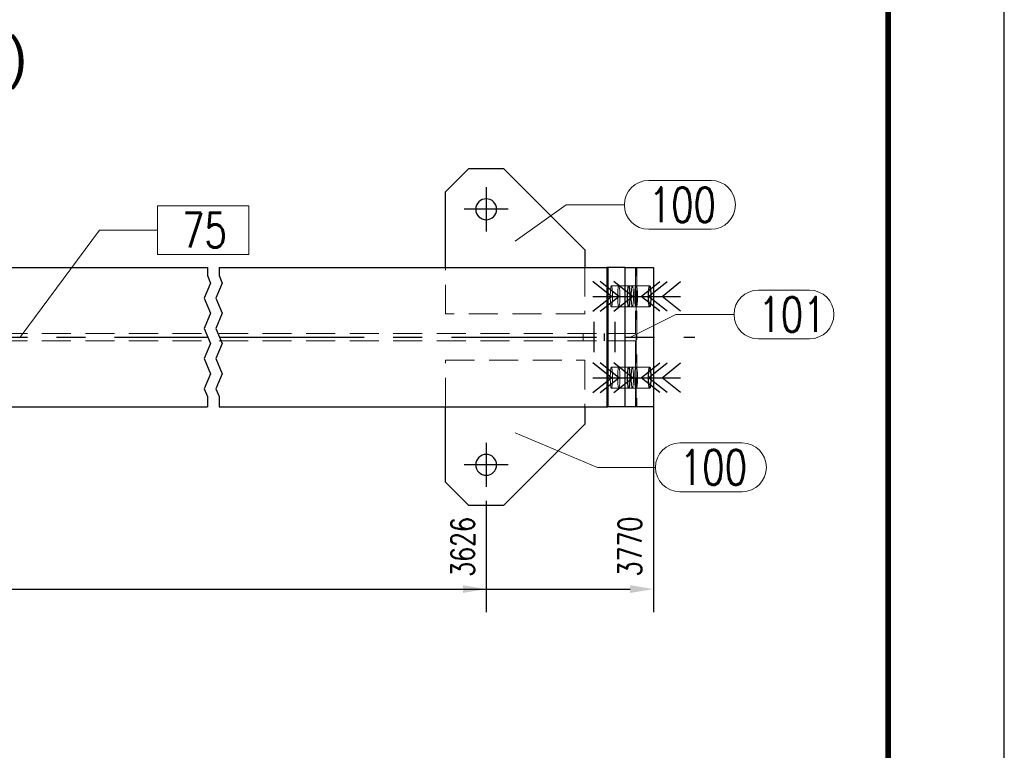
# Model space of a CAD drawing. Header units: millimetres. Extents: x 3536 to 4290, y 11030 to 11491.
# Tile 100 of 102: x 4203 to 4288, y 11303 to 11366. Entities that reach past the tile are written whole.
import ezdxf

# ---------------------------------------------------------------- set-up
doc = ezdxf.new("R2010")
doc.units = ezdxf.units.MM
doc.header["$LTSCALE"] = 10
doc.linetypes.add('HIDDEN', pattern=[0.375, 0.25, -0.125])
doc.linetypes.add('MITTE', pattern=[2, 1.25, -0.25, 0.25, -0.25])
doc.layers.get('Defpoints').update_dxf_attribs({"color": 1})
doc.layers.add('_FORMATKA', color=8, linetype='Continuous', plot=False)
for name, color, linetype, lineweight in [('_RAMKA', 7, 'Continuous', 35), ('PS_DIM', 4, 'Continuous', 13), ('PS_Hidden', 2, 'HIDDEN', 9), ('PS_Pos', 1, 'Continuous', 15), ('PS_SOLID', 7, 'Continuous', 30)]:
    doc.layers.add(name, color=color, linetype=linetype, lineweight=lineweight)
for name, color, linetype in [('PS_BOLT', 4, 'Continuous'), ('PS_MID', 5, 'MITTE'), ('PS_SHAPE', 3, 'Continuous')]:
    doc.layers.add(name, color=color, linetype=linetype)
doc.styles.add('simplex', font='simplex.shx', dxfattribs={"width": 0.75})
doc.dimstyles.new('1_10_GŁ_DS1-LS10', dxfattribs={"dimtxt": 2, "dimasz": 2, "dimexe": 2, "dimexo": 5, "dimgap": 1, "dimtad": 1, "dimjust": 4, "dimdec": 0, "dimlfac": 10, "dimtxsty": 'simplex', "dimblk1": 'NONE', "dimsah": 1, "dimcen": 2, "dimclrd": 256, "dimclre": 256, "dimclrt": 3, "dimadec": 1, "dimazin": 0, "dimtfac": 1, "dimtdec": 0, "dimtmove": 2, "dimatfit": 3, "dimfxl": 1, "dimarcsym": 0})

# ---------------------------------------------------------------- blocks, each defined once
blk = doc.blocks.new('*D147')
at = {"layer": 'Defpoints', "color": 0, "transparency": 16777216}
for p in [(4137.733, 11332.324), (4243.338, 11329.224), (4243.338, 11316.63)]:
    blk.add_point(p, dxfattribs=at)
at = {"layer": 'PS_DIM', "lineweight": -2, "transparency": 16777216}
for p, q in [((4137.733, 11327.324), (4137.733, 11314.63)), ((4243.338, 11324.224), (4243.338, 11314.63)), ((4137.733, 11316.63), (4241.338, 11316.63))]:
    blk.add_line(p, q, dxfattribs=at)
at = {"layer": 'PS_DIM', "transparency": 16777216}
blk.add_solid([(4241.338, 11316.964), (4241.338, 11316.297), (4243.338, 11316.63)], dxfattribs=at)
at = {"layer": 'PS_DIM', "color": 3, "transparency": 16777216, "insert": (4241.318, 11320.257), "char_height": 2, "attachment_point": 5, "rotation": 90, "style": 'simplex'}
blk.add_mtext('3626', dxfattribs=at)
blk = doc.blocks.new('_None')
blk = doc.blocks.new('*D148')
at = {"layer": 'Defpoints', "color": 0, "transparency": 16777216}
for p in [(4257.729, 11344.324), (4137.733, 11332.324), (4257.729, 11316.63)]:
    blk.add_point(p, dxfattribs=at)
at = {"layer": 'PS_DIM', "lineweight": -2, "transparency": 16777216}
for p, q in [((4257.729, 11339.324), (4257.729, 11314.63)), ((4137.733, 11327.324), (4137.733, 11314.63)), ((4137.733, 11316.63), (4255.729, 11316.63))]:
    blk.add_line(p, q, dxfattribs=at)
at = {"layer": 'PS_DIM', "transparency": 16777216}
blk.add_solid([(4255.729, 11316.964), (4255.729, 11316.297), (4257.729, 11316.63)], dxfattribs=at)
at = {"layer": 'PS_DIM', "color": 3, "transparency": 16777216, "insert": (4255.709, 11320.293), "char_height": 2, "attachment_point": 5, "rotation": 90, "style": 'simplex'}
blk.add_mtext('3770', dxfattribs=at)
blk = doc.blocks.new('*X743')
at = {"color": 0}
for s, p in [('RG.75 Widok z przodu (Sc1:10)', (4137.733, 11360.699)), ('RYGIEL GŁÓWNY (3 x)', (4137.733, 11356.324))]:
    blk.add_text(s, height=3.5, dxfattribs=at).set_placement(p)
blk = doc.blocks.new('*X744')
at = {"color": 30, "linetype": 'Continuous'}
for p, q in [((4255.919, 11334.824), (4254.328, 11336.097)), ((4258.486, 11334.824), (4260.077, 11336.097)), ((4254.328, 11333.552), (4255.919, 11334.824)), ((4254.328, 11334.824), (4260.077, 11334.824)), ((4260.077, 11333.552), (4258.486, 11334.824))]:
    blk.add_line(p, q, dxfattribs=at)
blk = doc.blocks.new('*X746')
at = {"color": 30, "linetype": 'Continuous'}
for p, q in [((4254.752, 11334.824), (4253.161, 11336.097)), ((4257.319, 11334.824), (4258.91, 11336.097)), ((4253.161, 11333.552), (4254.752, 11334.824)), ((4253.161, 11334.824), (4258.91, 11334.824)), ((4258.91, 11333.552), (4257.319, 11334.824))]:
    blk.add_line(p, q, dxfattribs=at)
blk = doc.blocks.new('*X749')
at = {"color": 30, "linetype": 'Continuous'}
for p, q in [((4255.919, 11341.824), (4254.328, 11343.097)), ((4258.486, 11341.824), (4260.077, 11343.097)), ((4254.328, 11340.552), (4255.919, 11341.824)), ((4254.328, 11341.824), (4260.077, 11341.824)), ((4260.077, 11340.552), (4258.486, 11341.824))]:
    blk.add_line(p, q, dxfattribs=at)
blk = doc.blocks.new('*X750')
at = {"color": 1}
for p, q in [((4219.338, 11344.324), (4219.338, 11343.619)), ((4220.338, 11344.324), (4220.338, 11343.619)), ((4219.338, 11343.619), (4219.613, 11342.968)), ((4220.338, 11343.619), (4220.613, 11342.968)), ((4219.613, 11342.968), (4219.063, 11341.668)), ((4220.613, 11342.968), (4220.063, 11341.668)), ((4219.063, 11341.668), (4219.613, 11340.368)), ((4220.063, 11341.668), (4220.613, 11340.368)), ((4219.613, 11340.368), (4219.063, 11339.067)), ((4220.613, 11340.368), (4220.063, 11339.067)), ((4219.063, 11339.067), (4219.613, 11337.767)), ((4220.063, 11339.067), (4220.613, 11337.767)), ((4219.613, 11337.767), (4219.063, 11336.467)), ((4220.613, 11337.767), (4220.063, 11336.467)), ((4219.063, 11336.467), (4219.613, 11335.166)), ((4220.063, 11336.467), (4220.613, 11335.166)), ((4219.613, 11335.166), (4219.063, 11333.866)), ((4220.613, 11335.166), (4220.063, 11333.866)), ((4219.063, 11333.866), (4219.338, 11333.216)), ((4219.338, 11333.216), (4219.338, 11332.324)), ((4220.063, 11333.866), (4220.338, 11333.216)), ((4220.338, 11333.216), (4220.338, 11332.324))]:
    blk.add_line(p, q, dxfattribs=at)
at = {"layer": 'PS_Hidden', "color": 2, "linetype": 'HIDDEN'}
for p, q in [((4239.838, 11340.324), (4239.838, 11344.324)), ((4251.838, 11344.324), (4251.838, 11340.324)), ((4253.838, 11338.634), (4253.838, 11344.324)), ((4256.19, 11344.324), (4256.19, 11338.634)), ((4256.238, 11332.324), (4256.238, 11344.324)), ((4256.295, 11344.324), (4256.295, 11332.324)), ((4254.061, 11342.563), (4254.053, 11342.507)), ((4254.069, 11342.611), (4254.061, 11342.563)), ((4254.078, 11342.651), (4254.069, 11342.611)), ((4254.087, 11342.683), (4254.078, 11342.651)), ((4254.096, 11342.706), (4254.087, 11342.683)), ((4254.106, 11342.72), (4254.096, 11342.706)), ((4254.115, 11342.724), (4254.106, 11342.72)), ((4254.125, 11342.72), (4254.115, 11342.724)), ((4255.607, 11342.724), (4254.115, 11342.724)), ((4254.135, 11342.706), (4254.125, 11342.72)), ((4254.144, 11342.683), (4254.135, 11342.706)), ((4254.153, 11342.651), (4254.144, 11342.683)), ((4254.162, 11342.611), (4254.153, 11342.651)), ((4254.17, 11342.563), (4254.162, 11342.611)), ((4254.178, 11342.507), (4254.17, 11342.563)), ((4254.697, 11342.563), (4254.69, 11342.507)), ((4254.706, 11342.611), (4254.697, 11342.563)), ((4254.714, 11342.651), (4254.706, 11342.611)), ((4254.723, 11342.683), (4254.714, 11342.651)), ((4254.733, 11342.706), (4254.723, 11342.683)), ((4254.742, 11342.72), (4254.733, 11342.706)), ((4254.752, 11342.724), (4254.742, 11342.72)), ((4254.762, 11342.72), (4254.752, 11342.724)), ((4254.771, 11342.706), (4254.762, 11342.72)), ((4254.781, 11342.683), (4254.771, 11342.706)), ((4254.79, 11342.651), (4254.781, 11342.683)), ((4254.798, 11342.611), (4254.79, 11342.651)), ((4254.807, 11342.563), (4254.798, 11342.611)), ((4254.814, 11342.507), (4254.807, 11342.563)), ((4256.244, 11342.724), (4255.607, 11342.724)), ((4255.865, 11342.563), (4255.857, 11342.507)), ((4255.873, 11342.611), (4255.865, 11342.563)), ((4255.882, 11342.651), (4255.873, 11342.611)), ((4255.891, 11342.683), (4255.882, 11342.651)), ((4255.9, 11342.706), (4255.891, 11342.683)), ((4255.91, 11342.72), (4255.9, 11342.706)), ((4255.919, 11342.724), (4255.91, 11342.72)), ((4255.929, 11342.72), (4255.919, 11342.724)), ((4255.939, 11342.706), (4255.929, 11342.72)), ((4255.948, 11342.683), (4255.939, 11342.706)), ((4255.957, 11342.651), (4255.948, 11342.683)), ((4255.966, 11342.611), (4255.957, 11342.651)), ((4255.974, 11342.563), (4255.966, 11342.611)), ((4255.982, 11342.507), (4255.974, 11342.563)), ((4257.411, 11342.724), (4256.244, 11342.724)), ((4254.021, 11341.961), (4254.02, 11341.87)), ((4254.02, 11341.87), (4254.02, 11341.779)), ((4254.02, 11341.779), (4254.021, 11341.688)), ((4254.023, 11342.05), (4254.021, 11341.961)), ((4254.021, 11341.688), (4254.023, 11341.599)), ((4254.026, 11342.137), (4254.023, 11342.05)), ((4254.03, 11342.221), (4254.026, 11342.137)), ((4254.034, 11342.3), (4254.03, 11342.221)), ((4254.04, 11342.375), (4254.034, 11342.3)), ((4254.046, 11342.444), (4254.04, 11342.375)), ((4254.053, 11342.507), (4254.046, 11342.444)), ((4254.185, 11342.444), (4254.178, 11342.507)), ((4254.191, 11342.375), (4254.185, 11342.444)), ((4254.196, 11342.3), (4254.191, 11342.375)), ((4254.201, 11342.221), (4254.196, 11342.3)), ((4254.205, 11342.137), (4254.201, 11342.221)), ((4254.208, 11342.05), (4254.205, 11342.137)), ((4254.21, 11341.961), (4254.208, 11342.05)), ((4254.208, 11341.599), (4254.21, 11341.688)), ((4254.211, 11341.87), (4254.21, 11341.961)), ((4254.21, 11341.688), (4254.211, 11341.779)), ((4254.211, 11341.779), (4254.211, 11341.87)), ((4254.658, 11341.961), (4254.657, 11341.87)), ((4254.657, 11341.87), (4254.657, 11341.779)), ((4254.657, 11341.779), (4254.658, 11341.688)), ((4254.66, 11342.05), (4254.658, 11341.961)), ((4254.658, 11341.688), (4254.66, 11341.599)), ((4254.662, 11342.137), (4254.66, 11342.05)), ((4254.666, 11342.221), (4254.662, 11342.137)), ((4254.671, 11342.3), (4254.666, 11342.221)), ((4254.677, 11342.375), (4254.671, 11342.3)), ((4254.683, 11342.444), (4254.677, 11342.375)), ((4254.69, 11342.507), (4254.683, 11342.444)), ((4254.821, 11342.444), (4254.814, 11342.507)), ((4254.828, 11342.375), (4254.821, 11342.444)), ((4254.833, 11342.3), (4254.828, 11342.375)), ((4254.838, 11342.221), (4254.833, 11342.3)), ((4254.842, 11342.137), (4254.838, 11342.221)), ((4254.845, 11342.05), (4254.842, 11342.137)), ((4254.846, 11341.961), (4254.845, 11342.05)), ((4254.845, 11341.599), (4254.846, 11341.688)), ((4254.847, 11341.87), (4254.846, 11341.961)), ((4254.846, 11341.688), (4254.847, 11341.779)), ((4254.847, 11341.779), (4254.847, 11341.87)), ((4255.825, 11341.961), (4255.824, 11341.87)), ((4255.824, 11341.87), (4255.824, 11341.779)), ((4255.824, 11341.779), (4255.825, 11341.688)), ((4255.827, 11342.05), (4255.825, 11341.961)), ((4255.825, 11341.688), (4255.827, 11341.599)), ((4255.83, 11342.137), (4255.827, 11342.05)), ((4255.834, 11342.221), (4255.83, 11342.137)), ((4255.838, 11342.3), (4255.834, 11342.221)), ((4255.844, 11342.375), (4255.838, 11342.3)), ((4255.85, 11342.444), (4255.844, 11342.375)), ((4255.857, 11342.507), (4255.85, 11342.444)), ((4255.989, 11342.444), (4255.982, 11342.507)), ((4255.995, 11342.375), (4255.989, 11342.444)), ((4256, 11342.3), (4255.995, 11342.375)), ((4256.005, 11342.221), (4256, 11342.3)), ((4256.009, 11342.137), (4256.005, 11342.221)), ((4256.012, 11342.05), (4256.009, 11342.137)), ((4256.014, 11341.961), (4256.012, 11342.05)), ((4256.012, 11341.599), (4256.014, 11341.688)), ((4256.015, 11341.87), (4256.014, 11341.961)), ((4256.014, 11341.688), (4256.015, 11341.779)), ((4256.015, 11341.779), (4256.015, 11341.87)), ((4254.023, 11341.599), (4254.026, 11341.512)), ((4254.026, 11341.512), (4254.03, 11341.428)), ((4254.03, 11341.428), (4254.034, 11341.348)), ((4254.034, 11341.348), (4254.04, 11341.274)), ((4254.04, 11341.274), (4254.046, 11341.204)), ((4254.046, 11341.204), (4254.053, 11341.142)), ((4254.053, 11341.142), (4254.061, 11341.086)), ((4254.061, 11341.086), (4254.069, 11341.037)), ((4254.069, 11341.037), (4254.078, 11340.997)), ((4254.078, 11340.997), (4254.087, 11340.966)), ((4254.087, 11340.966), (4254.096, 11340.943)), ((4254.096, 11340.943), (4254.106, 11340.929)), ((4254.106, 11340.929), (4254.115, 11340.924)), ((4254.115, 11340.924), (4254.125, 11340.929)), ((4255.607, 11340.924), (4254.115, 11340.924)), ((4254.125, 11340.929), (4254.135, 11340.943)), ((4254.135, 11340.943), (4254.144, 11340.966)), ((4254.144, 11340.966), (4254.153, 11340.997)), ((4254.153, 11340.997), (4254.162, 11341.037)), ((4254.162, 11341.037), (4254.17, 11341.086)), ((4254.17, 11341.086), (4254.178, 11341.142)), ((4254.178, 11341.142), (4254.185, 11341.204)), ((4254.185, 11341.204), (4254.191, 11341.274)), ((4254.191, 11341.274), (4254.196, 11341.348)), ((4254.196, 11341.348), (4254.201, 11341.428)), ((4254.201, 11341.428), (4254.205, 11341.512)), ((4254.205, 11341.512), (4254.208, 11341.599)), ((4254.66, 11341.599), (4254.662, 11341.512)), ((4254.662, 11341.512), (4254.666, 11341.428)), ((4254.666, 11341.428), (4254.671, 11341.348)), ((4254.671, 11341.348), (4254.677, 11341.274)), ((4254.677, 11341.274), (4254.683, 11341.204)), ((4254.683, 11341.204), (4254.69, 11341.142)), ((4254.69, 11341.142), (4254.697, 11341.086)), ((4254.697, 11341.086), (4254.706, 11341.037)), ((4254.706, 11341.037), (4254.714, 11340.997)), ((4254.714, 11340.997), (4254.723, 11340.966)), ((4254.723, 11340.966), (4254.733, 11340.943)), ((4254.733, 11340.943), (4254.742, 11340.929)), ((4254.742, 11340.929), (4254.752, 11340.924)), ((4254.752, 11340.924), (4254.762, 11340.929)), ((4254.762, 11340.929), (4254.771, 11340.943)), ((4254.771, 11340.943), (4254.781, 11340.966)), ((4254.781, 11340.966), (4254.79, 11340.997)), ((4254.79, 11340.997), (4254.798, 11341.037)), ((4254.798, 11341.037), (4254.807, 11341.086)), ((4254.807, 11341.086), (4254.814, 11341.142)), ((4254.814, 11341.142), (4254.821, 11341.204)), ((4254.821, 11341.204), (4254.828, 11341.274)), ((4254.828, 11341.274), (4254.833, 11341.348)), ((4254.833, 11341.348), (4254.838, 11341.428)), ((4254.838, 11341.428), (4254.842, 11341.512)), ((4254.842, 11341.512), (4254.845, 11341.599)), ((4256.244, 11340.924), (4255.607, 11340.924)), ((4255.827, 11341.599), (4255.83, 11341.512)), ((4255.83, 11341.512), (4255.834, 11341.428)), ((4255.834, 11341.428), (4255.838, 11341.348)), ((4255.838, 11341.348), (4255.844, 11341.274)), ((4255.844, 11341.274), (4255.85, 11341.204)), ((4255.85, 11341.204), (4255.857, 11341.142)), ((4255.857, 11341.142), (4255.865, 11341.086)), ((4255.865, 11341.086), (4255.873, 11341.037)), ((4255.873, 11341.037), (4255.882, 11340.997)), ((4255.882, 11340.997), (4255.891, 11340.966)), ((4255.891, 11340.966), (4255.9, 11340.943)), ((4255.9, 11340.943), (4255.91, 11340.929)), ((4255.91, 11340.929), (4255.919, 11340.924)), ((4255.919, 11340.924), (4255.929, 11340.929)), ((4255.929, 11340.929), (4255.939, 11340.943)), ((4255.939, 11340.943), (4255.948, 11340.966)), ((4255.948, 11340.966), (4255.957, 11340.997)), ((4255.957, 11340.997), (4255.966, 11341.037)), ((4255.966, 11341.037), (4255.974, 11341.086)), ((4255.974, 11341.086), (4255.982, 11341.142)), ((4255.982, 11341.142), (4255.989, 11341.204)), ((4255.989, 11341.204), (4255.995, 11341.274)), ((4255.995, 11341.274), (4256, 11341.348)), ((4256, 11341.348), (4256.005, 11341.428)), ((4256.005, 11341.428), (4256.009, 11341.512)), ((4256.009, 11341.512), (4256.012, 11341.599)), ((4257.411, 11340.924), (4256.244, 11340.924)), ((4251.838, 11340.324), (4239.838, 11340.324)), ((4171.338, 11338.634), (4219.338, 11338.634)), ((4220.338, 11338.634), (4253.838, 11338.634)), ((4251.698, 11338.014), (4251.698, 11338.634)), ((4253.498, 11338.014), (4253.498, 11338.634)), ((4253.513, 11338.014), (4253.513, 11338.634)), ((4256.19, 11338.634), (4253.838, 11338.634)), ((4255.313, 11338.014), (4255.313, 11338.634)), ((4171.338, 11338.014), (4219.338, 11338.014)), ((4220.338, 11338.014), (4253.838, 11338.014)), ((4253.838, 11338.014), (4256.19, 11338.014)), ((4253.838, 11332.324), (4253.838, 11338.014)), ((4256.19, 11338.014), (4256.19, 11332.324)), ((4239.838, 11336.324), (4251.838, 11336.324)), ((4239.838, 11332.324), (4239.838, 11336.324)), ((4251.838, 11336.324), (4251.838, 11332.324)), ((4254.021, 11334.961), (4254.02, 11334.87)), ((4254.023, 11335.05), (4254.021, 11334.961)), ((4254.026, 11335.137), (4254.023, 11335.05)), ((4254.03, 11335.221), (4254.026, 11335.137)), ((4254.034, 11335.3), (4254.03, 11335.221)), ((4254.04, 11335.375), (4254.034, 11335.3)), ((4254.046, 11335.444), (4254.04, 11335.375)), ((4254.053, 11335.507), (4254.046, 11335.444)), ((4254.061, 11335.563), (4254.053, 11335.507)), ((4254.069, 11335.611), (4254.061, 11335.563)), ((4254.078, 11335.651), (4254.069, 11335.611)), ((4254.087, 11335.683), (4254.078, 11335.651)), ((4254.096, 11335.706), (4254.087, 11335.683)), ((4254.106, 11335.72), (4254.096, 11335.706)), ((4254.115, 11335.724), (4254.106, 11335.72)), ((4254.125, 11335.72), (4254.115, 11335.724)), ((4255.607, 11335.724), (4254.115, 11335.724)), ((4254.135, 11335.706), (4254.125, 11335.72)), ((4254.144, 11335.683), (4254.135, 11335.706)), ((4254.153, 11335.651), (4254.144, 11335.683)), ((4254.162, 11335.611), (4254.153, 11335.651)), ((4254.17, 11335.563), (4254.162, 11335.611)), ((4254.178, 11335.507), (4254.17, 11335.563)), ((4254.185, 11335.444), (4254.178, 11335.507)), ((4254.191, 11335.375), (4254.185, 11335.444)), ((4254.196, 11335.3), (4254.191, 11335.375)), ((4254.201, 11335.221), (4254.196, 11335.3)), ((4254.205, 11335.137), (4254.201, 11335.221)), ((4254.208, 11335.05), (4254.205, 11335.137)), ((4254.21, 11334.961), (4254.208, 11335.05)), ((4254.211, 11334.87), (4254.21, 11334.961)), ((4254.658, 11334.961), (4254.657, 11334.87)), ((4254.66, 11335.05), (4254.658, 11334.961)), ((4254.662, 11335.137), (4254.66, 11335.05)), ((4254.666, 11335.221), (4254.662, 11335.137)), ((4254.671, 11335.3), (4254.666, 11335.221)), ((4254.677, 11335.375), (4254.671, 11335.3)), ((4254.683, 11335.444), (4254.677, 11335.375)), ((4254.69, 11335.507), (4254.683, 11335.444)), ((4254.697, 11335.563), (4254.69, 11335.507)), ((4254.706, 11335.611), (4254.697, 11335.563)), ((4254.714, 11335.651), (4254.706, 11335.611)), ((4254.723, 11335.683), (4254.714, 11335.651)), ((4254.733, 11335.706), (4254.723, 11335.683)), ((4254.742, 11335.72), (4254.733, 11335.706)), ((4254.752, 11335.724), (4254.742, 11335.72)), ((4254.762, 11335.72), (4254.752, 11335.724)), ((4254.771, 11335.706), (4254.762, 11335.72)), ((4254.781, 11335.683), (4254.771, 11335.706)), ((4254.79, 11335.651), (4254.781, 11335.683)), ((4254.798, 11335.611), (4254.79, 11335.651)), ((4254.807, 11335.563), (4254.798, 11335.611)), ((4254.814, 11335.507), (4254.807, 11335.563)), ((4254.821, 11335.444), (4254.814, 11335.507)), ((4254.828, 11335.375), (4254.821, 11335.444)), ((4254.833, 11335.3), (4254.828, 11335.375)), ((4254.838, 11335.221), (4254.833, 11335.3)), ((4254.842, 11335.137), (4254.838, 11335.221)), ((4254.845, 11335.05), (4254.842, 11335.137)), ((4254.846, 11334.961), (4254.845, 11335.05)), ((4254.847, 11334.87), (4254.846, 11334.961)), ((4256.244, 11335.724), (4255.607, 11335.724)), ((4255.825, 11334.961), (4255.824, 11334.87)), ((4255.827, 11335.05), (4255.825, 11334.961)), ((4255.83, 11335.137), (4255.827, 11335.05)), ((4255.834, 11335.221), (4255.83, 11335.137)), ((4255.838, 11335.3), (4255.834, 11335.221)), ((4255.844, 11335.375), (4255.838, 11335.3)), ((4255.85, 11335.444), (4255.844, 11335.375)), ((4255.857, 11335.507), (4255.85, 11335.444)), ((4255.865, 11335.563), (4255.857, 11335.507)), ((4255.873, 11335.611), (4255.865, 11335.563)), ((4255.882, 11335.651), (4255.873, 11335.611)), ((4255.891, 11335.683), (4255.882, 11335.651)), ((4255.9, 11335.706), (4255.891, 11335.683)), ((4255.91, 11335.72), (4255.9, 11335.706)), ((4255.919, 11335.724), (4255.91, 11335.72)), ((4255.929, 11335.72), (4255.919, 11335.724)), ((4255.939, 11335.706), (4255.929, 11335.72)), ((4255.948, 11335.683), (4255.939, 11335.706)), ((4255.957, 11335.651), (4255.948, 11335.683)), ((4255.966, 11335.611), (4255.957, 11335.651)), ((4255.974, 11335.563), (4255.966, 11335.611)), ((4255.982, 11335.507), (4255.974, 11335.563)), ((4255.989, 11335.444), (4255.982, 11335.507)), ((4255.995, 11335.375), (4255.989, 11335.444)), ((4256, 11335.3), (4255.995, 11335.375)), ((4256.005, 11335.221), (4256, 11335.3)), ((4256.009, 11335.137), (4256.005, 11335.221)), ((4256.012, 11335.05), (4256.009, 11335.137)), ((4256.014, 11334.961), (4256.012, 11335.05)), ((4256.015, 11334.87), (4256.014, 11334.961)), ((4257.411, 11335.724), (4256.244, 11335.724)), ((4254.02, 11334.87), (4254.02, 11334.779)), ((4254.02, 11334.779), (4254.021, 11334.688)), ((4254.021, 11334.688), (4254.023, 11334.599)), ((4254.023, 11334.599), (4254.026, 11334.512)), ((4254.026, 11334.512), (4254.03, 11334.428)), ((4254.03, 11334.428), (4254.034, 11334.348)), ((4254.034, 11334.348), (4254.04, 11334.274)), ((4254.04, 11334.274), (4254.046, 11334.204)), ((4254.046, 11334.204), (4254.053, 11334.142)), ((4254.053, 11334.142), (4254.061, 11334.086)), ((4254.061, 11334.086), (4254.069, 11334.037)), ((4254.162, 11334.037), (4254.17, 11334.086)), ((4254.17, 11334.086), (4254.178, 11334.142)), ((4254.178, 11334.142), (4254.185, 11334.204)), ((4254.185, 11334.204), (4254.191, 11334.274)), ((4254.191, 11334.274), (4254.196, 11334.348)), ((4254.196, 11334.348), (4254.201, 11334.428)), ((4254.201, 11334.428), (4254.205, 11334.512)), ((4254.205, 11334.512), (4254.208, 11334.599)), ((4254.208, 11334.599), (4254.21, 11334.688)), ((4254.21, 11334.688), (4254.211, 11334.779)), ((4254.211, 11334.779), (4254.211, 11334.87)), ((4254.657, 11334.87), (4254.657, 11334.779)), ((4254.657, 11334.779), (4254.658, 11334.688)), ((4254.658, 11334.688), (4254.66, 11334.599)), ((4254.66, 11334.599), (4254.662, 11334.512)), ((4254.662, 11334.512), (4254.666, 11334.428)), ((4254.666, 11334.428), (4254.671, 11334.348)), ((4254.671, 11334.348), (4254.677, 11334.274)), ((4254.677, 11334.274), (4254.683, 11334.204)), ((4254.683, 11334.204), (4254.69, 11334.142)), ((4254.69, 11334.142), (4254.697, 11334.086)), ((4254.697, 11334.086), (4254.706, 11334.037)), ((4254.798, 11334.037), (4254.807, 11334.086)), ((4254.807, 11334.086), (4254.814, 11334.142)), ((4254.814, 11334.142), (4254.821, 11334.204)), ((4254.821, 11334.204), (4254.828, 11334.274)), ((4254.828, 11334.274), (4254.833, 11334.348)), ((4254.833, 11334.348), (4254.838, 11334.428)), ((4254.838, 11334.428), (4254.842, 11334.512)), ((4254.842, 11334.512), (4254.845, 11334.599)), ((4254.845, 11334.599), (4254.846, 11334.688)), ((4254.846, 11334.688), (4254.847, 11334.779)), ((4254.847, 11334.779), (4254.847, 11334.87)), ((4255.824, 11334.87), (4255.824, 11334.779)), ((4255.824, 11334.779), (4255.825, 11334.688)), ((4255.825, 11334.688), (4255.827, 11334.599)), ((4255.827, 11334.599), (4255.83, 11334.512)), ((4255.83, 11334.512), (4255.834, 11334.428)), ((4255.834, 11334.428), (4255.838, 11334.348)), ((4255.838, 11334.348), (4255.844, 11334.274)), ((4255.844, 11334.274), (4255.85, 11334.204)), ((4255.85, 11334.204), (4255.857, 11334.142)), ((4255.857, 11334.142), (4255.865, 11334.086)), ((4255.865, 11334.086), (4255.873, 11334.037)), ((4255.966, 11334.037), (4255.974, 11334.086)), ((4255.974, 11334.086), (4255.982, 11334.142)), ((4255.982, 11334.142), (4255.989, 11334.204)), ((4255.989, 11334.204), (4255.995, 11334.274)), ((4255.995, 11334.274), (4256, 11334.348)), ((4256, 11334.348), (4256.005, 11334.428)), ((4256.005, 11334.428), (4256.009, 11334.512)), ((4256.009, 11334.512), (4256.012, 11334.599)), ((4256.012, 11334.599), (4256.014, 11334.688)), ((4256.014, 11334.688), (4256.015, 11334.779)), ((4256.015, 11334.779), (4256.015, 11334.87)), ((4254.069, 11334.037), (4254.078, 11333.997)), ((4254.078, 11333.997), (4254.087, 11333.966)), ((4254.087, 11333.966), (4254.096, 11333.943)), ((4254.096, 11333.943), (4254.106, 11333.929)), ((4254.106, 11333.929), (4254.115, 11333.924)), ((4254.115, 11333.924), (4254.125, 11333.929)), ((4255.607, 11333.924), (4254.115, 11333.924)), ((4254.125, 11333.929), (4254.135, 11333.943)), ((4254.135, 11333.943), (4254.144, 11333.966)), ((4254.144, 11333.966), (4254.153, 11333.997)), ((4254.153, 11333.997), (4254.162, 11334.037)), ((4254.706, 11334.037), (4254.714, 11333.997)), ((4254.714, 11333.997), (4254.723, 11333.966)), ((4254.723, 11333.966), (4254.733, 11333.943)), ((4254.733, 11333.943), (4254.742, 11333.929)), ((4254.742, 11333.929), (4254.752, 11333.924)), ((4254.752, 11333.924), (4254.762, 11333.929)), ((4254.762, 11333.929), (4254.771, 11333.943)), ((4254.771, 11333.943), (4254.781, 11333.966)), ((4254.781, 11333.966), (4254.79, 11333.997)), ((4254.79, 11333.997), (4254.798, 11334.037)), ((4256.244, 11333.924), (4255.607, 11333.924)), ((4255.873, 11334.037), (4255.882, 11333.997)), ((4255.882, 11333.997), (4255.891, 11333.966)), ((4255.891, 11333.966), (4255.9, 11333.943)), ((4255.9, 11333.943), (4255.91, 11333.929)), ((4255.91, 11333.929), (4255.919, 11333.924)), ((4255.919, 11333.924), (4255.929, 11333.929)), ((4255.929, 11333.929), (4255.939, 11333.943)), ((4255.939, 11333.943), (4255.948, 11333.966)), ((4255.948, 11333.966), (4255.957, 11333.997)), ((4255.957, 11333.997), (4255.966, 11334.037)), ((4257.411, 11333.924), (4256.244, 11333.924))]:
    blk.add_line(p, q, dxfattribs=at)
at = {"layer": 'PS_MID', "color": 5, "linetype": 'MITTE'}
for p, q in [((4243.338, 11351.224), (4243.338, 11347.424)), ((4245.238, 11349.324), (4241.438, 11349.324)), ((4253.115, 11341.824), (4256.607, 11341.824)), ((4253.752, 11341.824), (4257.244, 11341.824)), ((4254.919, 11341.824), (4258.411, 11341.824)), ((4252.598, 11339.634), (4252.598, 11337.014)), ((4254.413, 11339.634), (4254.413, 11337.014)), ((4171.338, 11338.324), (4219.338, 11338.324)), ((4220.338, 11338.324), (4261.295, 11338.324)), ((4253.115, 11334.824), (4256.607, 11334.824)), ((4253.752, 11334.824), (4257.244, 11334.824)), ((4254.919, 11334.824), (4258.411, 11334.824)), ((4243.338, 11329.224), (4243.338, 11325.424)), ((4245.238, 11327.324), (4241.438, 11327.324))]:
    blk.add_line(p, q, dxfattribs=at)
at = {"layer": 'PS_SOLID', "color": 7, "linetype": 'Continuous'}
for p, q in [((4241.838, 11352.824), (4239.838, 11350.824)), ((4241.838, 11352.824), (4244.838, 11352.824)), ((4251.838, 11345.824), (4244.838, 11352.824)), ((4239.838, 11344.324), (4239.838, 11350.824)), ((4251.838, 11345.824), (4251.838, 11344.324)), ((4199.838, 11344.324), (4219.338, 11344.324)), ((4220.338, 11344.324), (4253.733, 11344.324)), ((4253.733, 11344.324), (4253.733, 11332.324)), ((4253.797, 11344.324), (4253.733, 11344.324)), ((4253.797, 11344.324), (4253.797, 11332.324)), ((4255.288, 11344.324), (4253.797, 11344.324)), ((4255.288, 11332.324), (4255.288, 11344.324)), ((4255.288, 11344.324), (4257.729, 11344.324)), ((4257.729, 11344.324), (4257.729, 11332.324)), ((4255.545, 11342.507), (4255.552, 11342.563)), ((4255.552, 11342.563), (4255.56, 11342.611)), ((4255.56, 11342.611), (4255.569, 11342.651)), ((4255.569, 11342.651), (4255.578, 11342.683)), ((4255.578, 11342.683), (4255.588, 11342.706)), ((4255.588, 11342.706), (4255.597, 11342.72)), ((4255.597, 11342.72), (4255.607, 11342.724)), ((4255.607, 11342.724), (4255.616, 11342.72)), ((4255.616, 11342.72), (4255.626, 11342.706)), ((4255.626, 11342.706), (4255.635, 11342.683)), ((4255.635, 11342.683), (4255.644, 11342.651)), ((4255.644, 11342.651), (4255.653, 11342.611)), ((4255.653, 11342.611), (4255.661, 11342.563)), ((4255.661, 11342.563), (4255.669, 11342.507)), ((4256.181, 11342.507), (4256.189, 11342.563)), ((4256.189, 11342.563), (4256.197, 11342.611)), ((4256.197, 11342.611), (4256.206, 11342.651)), ((4256.206, 11342.651), (4256.215, 11342.683)), ((4256.215, 11342.683), (4256.224, 11342.706)), ((4256.224, 11342.706), (4256.234, 11342.72)), ((4256.234, 11342.72), (4256.244, 11342.724)), ((4256.244, 11342.724), (4256.253, 11342.72)), ((4256.253, 11342.72), (4256.263, 11342.706)), ((4256.263, 11342.706), (4256.272, 11342.683)), ((4256.272, 11342.683), (4256.281, 11342.651)), ((4256.281, 11342.651), (4256.29, 11342.611)), ((4256.29, 11342.611), (4256.298, 11342.563)), ((4256.298, 11342.563), (4256.306, 11342.507)), ((4257.349, 11342.507), (4257.356, 11342.563)), ((4257.356, 11342.563), (4257.365, 11342.611)), ((4257.365, 11342.611), (4257.373, 11342.651)), ((4257.373, 11342.651), (4257.382, 11342.683)), ((4257.382, 11342.683), (4257.392, 11342.706)), ((4257.392, 11342.706), (4257.401, 11342.72)), ((4257.401, 11342.72), (4257.411, 11342.724)), ((4257.411, 11342.724), (4257.421, 11342.72)), ((4257.421, 11342.72), (4257.43, 11342.706)), ((4257.43, 11342.706), (4257.44, 11342.683)), ((4257.44, 11342.683), (4257.449, 11342.651)), ((4257.449, 11342.651), (4257.457, 11342.611)), ((4257.457, 11342.611), (4257.466, 11342.563)), ((4257.466, 11342.563), (4257.473, 11342.507)), ((4255.511, 11341.87), (4255.512, 11341.961)), ((4255.511, 11341.779), (4255.511, 11341.87)), ((4255.512, 11341.688), (4255.511, 11341.779)), ((4255.512, 11341.961), (4255.514, 11342.05)), ((4255.514, 11341.599), (4255.512, 11341.688)), ((4255.514, 11342.05), (4255.517, 11342.137)), ((4255.517, 11342.137), (4255.521, 11342.221)), ((4255.521, 11342.221), (4255.526, 11342.3)), ((4255.526, 11342.3), (4255.531, 11342.375)), ((4255.531, 11342.375), (4255.538, 11342.444)), ((4255.538, 11342.444), (4255.545, 11342.507)), ((4255.669, 11342.507), (4255.676, 11342.444)), ((4255.676, 11342.444), (4255.682, 11342.375)), ((4255.682, 11342.375), (4255.688, 11342.3)), ((4255.688, 11342.3), (4255.693, 11342.221)), ((4255.693, 11342.221), (4255.696, 11342.137)), ((4255.696, 11342.137), (4255.699, 11342.05)), ((4255.699, 11342.05), (4255.701, 11341.961)), ((4255.701, 11341.688), (4255.699, 11341.599)), ((4255.701, 11341.961), (4255.702, 11341.87)), ((4255.702, 11341.779), (4255.701, 11341.688)), ((4255.702, 11341.87), (4255.702, 11341.779)), ((4256.148, 11341.87), (4256.149, 11341.961)), ((4256.148, 11341.779), (4256.148, 11341.87)), ((4256.149, 11341.688), (4256.148, 11341.779)), ((4256.149, 11341.961), (4256.151, 11342.05)), ((4256.151, 11341.599), (4256.149, 11341.688)), ((4256.151, 11342.05), (4256.154, 11342.137)), ((4256.154, 11342.137), (4256.158, 11342.221)), ((4256.158, 11342.221), (4256.163, 11342.3)), ((4256.163, 11342.3), (4256.168, 11342.375)), ((4256.168, 11342.375), (4256.174, 11342.444)), ((4256.174, 11342.444), (4256.181, 11342.507)), ((4256.306, 11342.507), (4256.313, 11342.444)), ((4256.313, 11342.444), (4256.319, 11342.375)), ((4256.319, 11342.375), (4256.325, 11342.3)), ((4256.325, 11342.3), (4256.329, 11342.221)), ((4256.329, 11342.221), (4256.333, 11342.137)), ((4256.333, 11342.137), (4256.336, 11342.05)), ((4256.336, 11342.05), (4256.338, 11341.961)), ((4256.338, 11341.688), (4256.336, 11341.599)), ((4256.338, 11341.961), (4256.339, 11341.87)), ((4256.339, 11341.779), (4256.338, 11341.688)), ((4256.339, 11341.87), (4256.339, 11341.779)), ((4257.316, 11341.87), (4257.317, 11341.961)), ((4257.316, 11341.779), (4257.316, 11341.87)), ((4257.317, 11341.688), (4257.316, 11341.779)), ((4257.317, 11341.961), (4257.318, 11342.05)), ((4257.318, 11341.599), (4257.317, 11341.688)), ((4257.318, 11342.05), (4257.321, 11342.137)), ((4257.321, 11342.137), (4257.325, 11342.221)), ((4257.325, 11342.221), (4257.33, 11342.3)), ((4257.33, 11342.3), (4257.335, 11342.375)), ((4257.335, 11342.375), (4257.342, 11342.444)), ((4257.342, 11342.444), (4257.349, 11342.507)), ((4257.473, 11342.507), (4257.48, 11342.444)), ((4257.48, 11342.444), (4257.486, 11342.375)), ((4257.486, 11342.375), (4257.492, 11342.3)), ((4257.492, 11342.3), (4257.497, 11342.221)), ((4257.497, 11342.221), (4257.501, 11342.137)), ((4257.501, 11342.137), (4257.503, 11342.05)), ((4257.503, 11342.05), (4257.505, 11341.961)), ((4257.505, 11341.688), (4257.503, 11341.599)), ((4257.505, 11341.961), (4257.506, 11341.87)), ((4257.506, 11341.779), (4257.505, 11341.688)), ((4257.506, 11341.87), (4257.506, 11341.779)), ((4255.517, 11341.512), (4255.514, 11341.599)), ((4255.521, 11341.428), (4255.517, 11341.512)), ((4255.526, 11341.348), (4255.521, 11341.428)), ((4255.531, 11341.274), (4255.526, 11341.348)), ((4255.538, 11341.204), (4255.531, 11341.274)), ((4255.545, 11341.142), (4255.538, 11341.204)), ((4255.552, 11341.086), (4255.545, 11341.142)), ((4255.56, 11341.037), (4255.552, 11341.086)), ((4255.569, 11340.997), (4255.56, 11341.037)), ((4255.578, 11340.966), (4255.569, 11340.997)), ((4255.588, 11340.943), (4255.578, 11340.966)), ((4255.597, 11340.929), (4255.588, 11340.943)), ((4255.607, 11340.924), (4255.597, 11340.929)), ((4255.616, 11340.929), (4255.607, 11340.924)), ((4255.626, 11340.943), (4255.616, 11340.929)), ((4255.635, 11340.966), (4255.626, 11340.943)), ((4255.644, 11340.997), (4255.635, 11340.966)), ((4255.653, 11341.037), (4255.644, 11340.997)), ((4255.661, 11341.086), (4255.653, 11341.037)), ((4255.669, 11341.142), (4255.661, 11341.086)), ((4255.676, 11341.204), (4255.669, 11341.142)), ((4255.682, 11341.274), (4255.676, 11341.204)), ((4255.688, 11341.348), (4255.682, 11341.274)), ((4255.693, 11341.428), (4255.688, 11341.348)), ((4255.696, 11341.512), (4255.693, 11341.428)), ((4255.699, 11341.599), (4255.696, 11341.512)), ((4256.154, 11341.512), (4256.151, 11341.599)), ((4256.158, 11341.428), (4256.154, 11341.512)), ((4256.163, 11341.348), (4256.158, 11341.428)), ((4256.168, 11341.274), (4256.163, 11341.348)), ((4256.174, 11341.204), (4256.168, 11341.274)), ((4256.181, 11341.142), (4256.174, 11341.204)), ((4256.189, 11341.086), (4256.181, 11341.142)), ((4256.197, 11341.037), (4256.189, 11341.086)), ((4256.206, 11340.997), (4256.197, 11341.037)), ((4256.215, 11340.966), (4256.206, 11340.997)), ((4256.224, 11340.943), (4256.215, 11340.966)), ((4256.234, 11340.929), (4256.224, 11340.943)), ((4256.244, 11340.924), (4256.234, 11340.929)), ((4256.253, 11340.929), (4256.244, 11340.924)), ((4256.263, 11340.943), (4256.253, 11340.929)), ((4256.272, 11340.966), (4256.263, 11340.943)), ((4256.281, 11340.997), (4256.272, 11340.966)), ((4256.29, 11341.037), (4256.281, 11340.997)), ((4256.298, 11341.086), (4256.29, 11341.037)), ((4256.306, 11341.142), (4256.298, 11341.086)), ((4256.313, 11341.204), (4256.306, 11341.142)), ((4256.319, 11341.274), (4256.313, 11341.204)), ((4256.325, 11341.348), (4256.319, 11341.274)), ((4256.329, 11341.428), (4256.325, 11341.348)), ((4256.333, 11341.512), (4256.329, 11341.428)), ((4256.336, 11341.599), (4256.333, 11341.512)), ((4257.321, 11341.512), (4257.318, 11341.599)), ((4257.325, 11341.428), (4257.321, 11341.512)), ((4257.33, 11341.348), (4257.325, 11341.428)), ((4257.335, 11341.274), (4257.33, 11341.348)), ((4257.342, 11341.204), (4257.335, 11341.274)), ((4257.349, 11341.142), (4257.342, 11341.204)), ((4257.356, 11341.086), (4257.349, 11341.142)), ((4257.365, 11341.037), (4257.356, 11341.086)), ((4257.373, 11340.997), (4257.365, 11341.037)), ((4257.382, 11340.966), (4257.373, 11340.997)), ((4257.392, 11340.943), (4257.382, 11340.966)), ((4257.401, 11340.929), (4257.392, 11340.943)), ((4257.411, 11340.924), (4257.401, 11340.929)), ((4257.421, 11340.929), (4257.411, 11340.924)), ((4257.43, 11340.943), (4257.421, 11340.929)), ((4257.44, 11340.966), (4257.43, 11340.943)), ((4257.449, 11340.997), (4257.44, 11340.966)), ((4257.457, 11341.037), (4257.449, 11340.997)), ((4257.466, 11341.086), (4257.457, 11341.037)), ((4257.473, 11341.142), (4257.466, 11341.086)), ((4257.48, 11341.204), (4257.473, 11341.142)), ((4257.486, 11341.274), (4257.48, 11341.204)), ((4257.492, 11341.348), (4257.486, 11341.274)), ((4257.497, 11341.428), (4257.492, 11341.348)), ((4257.501, 11341.512), (4257.497, 11341.428)), ((4257.503, 11341.599), (4257.501, 11341.512)), ((4255.511, 11334.87), (4255.512, 11334.961)), ((4255.512, 11334.961), (4255.514, 11335.05)), ((4255.514, 11335.05), (4255.517, 11335.137)), ((4255.517, 11335.137), (4255.521, 11335.221)), ((4255.521, 11335.221), (4255.526, 11335.3)), ((4255.526, 11335.3), (4255.531, 11335.375)), ((4255.531, 11335.375), (4255.538, 11335.444)), ((4255.538, 11335.444), (4255.545, 11335.507)), ((4255.545, 11335.507), (4255.552, 11335.563)), ((4255.552, 11335.563), (4255.56, 11335.611)), ((4255.56, 11335.611), (4255.569, 11335.651)), ((4255.569, 11335.651), (4255.578, 11335.683)), ((4255.578, 11335.683), (4255.588, 11335.706)), ((4255.588, 11335.706), (4255.597, 11335.72)), ((4255.597, 11335.72), (4255.607, 11335.724)), ((4255.607, 11335.724), (4255.616, 11335.72)), ((4255.616, 11335.72), (4255.626, 11335.706)), ((4255.626, 11335.706), (4255.635, 11335.683)), ((4255.635, 11335.683), (4255.644, 11335.651)), ((4255.644, 11335.651), (4255.653, 11335.611)), ((4255.653, 11335.611), (4255.661, 11335.563)), ((4255.661, 11335.563), (4255.669, 11335.507)), ((4255.669, 11335.507), (4255.676, 11335.444)), ((4255.676, 11335.444), (4255.682, 11335.375)), ((4255.682, 11335.375), (4255.688, 11335.3)), ((4255.688, 11335.3), (4255.693, 11335.221)), ((4255.693, 11335.221), (4255.696, 11335.137)), ((4255.696, 11335.137), (4255.699, 11335.05)), ((4255.699, 11335.05), (4255.701, 11334.961)), ((4255.701, 11334.961), (4255.702, 11334.87)), ((4256.148, 11334.87), (4256.149, 11334.961)), ((4256.149, 11334.961), (4256.151, 11335.05)), ((4256.151, 11335.05), (4256.154, 11335.137)), ((4256.154, 11335.137), (4256.158, 11335.221)), ((4256.158, 11335.221), (4256.163, 11335.3)), ((4256.163, 11335.3), (4256.168, 11335.375)), ((4256.168, 11335.375), (4256.174, 11335.444)), ((4256.174, 11335.444), (4256.181, 11335.507)), ((4256.181, 11335.507), (4256.189, 11335.563)), ((4256.189, 11335.563), (4256.197, 11335.611)), ((4256.197, 11335.611), (4256.206, 11335.651)), ((4256.206, 11335.651), (4256.215, 11335.683)), ((4256.215, 11335.683), (4256.224, 11335.706)), ((4256.224, 11335.706), (4256.234, 11335.72)), ((4256.234, 11335.72), (4256.244, 11335.724)), ((4256.244, 11335.724), (4256.253, 11335.72)), ((4256.253, 11335.72), (4256.263, 11335.706)), ((4256.263, 11335.706), (4256.272, 11335.683)), ((4256.272, 11335.683), (4256.281, 11335.651)), ((4256.281, 11335.651), (4256.29, 11335.611)), ((4256.29, 11335.611), (4256.298, 11335.563)), ((4256.298, 11335.563), (4256.306, 11335.507)), ((4256.306, 11335.507), (4256.313, 11335.444)), ((4256.313, 11335.444), (4256.319, 11335.375)), ((4256.319, 11335.375), (4256.325, 11335.3)), ((4256.325, 11335.3), (4256.329, 11335.221)), ((4256.329, 11335.221), (4256.333, 11335.137)), ((4256.333, 11335.137), (4256.336, 11335.05)), ((4256.336, 11335.05), (4256.338, 11334.961)), ((4256.338, 11334.961), (4256.339, 11334.87)), ((4257.316, 11334.87), (4257.317, 11334.961)), ((4257.317, 11334.961), (4257.318, 11335.05)), ((4257.318, 11335.05), (4257.321, 11335.137)), ((4257.321, 11335.137), (4257.325, 11335.221)), ((4257.325, 11335.221), (4257.33, 11335.3)), ((4257.33, 11335.3), (4257.335, 11335.375)), ((4257.335, 11335.375), (4257.342, 11335.444)), ((4257.342, 11335.444), (4257.349, 11335.507)), ((4257.349, 11335.507), (4257.356, 11335.563)), ((4257.356, 11335.563), (4257.365, 11335.611)), ((4257.365, 11335.611), (4257.373, 11335.651)), ((4257.373, 11335.651), (4257.382, 11335.683)), ((4257.382, 11335.683), (4257.392, 11335.706)), ((4257.392, 11335.706), (4257.401, 11335.72)), ((4257.401, 11335.72), (4257.411, 11335.724)), ((4257.411, 11335.724), (4257.421, 11335.72)), ((4257.421, 11335.72), (4257.43, 11335.706)), ((4257.43, 11335.706), (4257.44, 11335.683)), ((4257.44, 11335.683), (4257.449, 11335.651)), ((4257.449, 11335.651), (4257.457, 11335.611)), ((4257.457, 11335.611), (4257.466, 11335.563)), ((4257.466, 11335.563), (4257.473, 11335.507)), ((4257.473, 11335.507), (4257.48, 11335.444)), ((4257.48, 11335.444), (4257.486, 11335.375)), ((4257.486, 11335.375), (4257.492, 11335.3)), ((4257.492, 11335.3), (4257.497, 11335.221)), ((4257.497, 11335.221), (4257.501, 11335.137)), ((4257.501, 11335.137), (4257.503, 11335.05)), ((4257.503, 11335.05), (4257.505, 11334.961)), ((4257.505, 11334.961), (4257.506, 11334.87)), ((4255.511, 11334.779), (4255.511, 11334.87)), ((4255.512, 11334.688), (4255.511, 11334.779)), ((4255.514, 11334.599), (4255.512, 11334.688)), ((4255.517, 11334.512), (4255.514, 11334.599)), ((4255.521, 11334.428), (4255.517, 11334.512)), ((4255.526, 11334.348), (4255.521, 11334.428)), ((4255.531, 11334.274), (4255.526, 11334.348)), ((4255.538, 11334.204), (4255.531, 11334.274)), ((4255.545, 11334.142), (4255.538, 11334.204)), ((4255.552, 11334.086), (4255.545, 11334.142)), ((4255.56, 11334.037), (4255.552, 11334.086)), ((4255.661, 11334.086), (4255.653, 11334.037)), ((4255.669, 11334.142), (4255.661, 11334.086)), ((4255.676, 11334.204), (4255.669, 11334.142)), ((4255.682, 11334.274), (4255.676, 11334.204)), ((4255.688, 11334.348), (4255.682, 11334.274)), ((4255.693, 11334.428), (4255.688, 11334.348)), ((4255.696, 11334.512), (4255.693, 11334.428)), ((4255.699, 11334.599), (4255.696, 11334.512)), ((4255.701, 11334.688), (4255.699, 11334.599)), ((4255.702, 11334.779), (4255.701, 11334.688)), ((4255.702, 11334.87), (4255.702, 11334.779)), ((4256.148, 11334.779), (4256.148, 11334.87)), ((4256.149, 11334.688), (4256.148, 11334.779)), ((4256.151, 11334.599), (4256.149, 11334.688)), ((4256.154, 11334.512), (4256.151, 11334.599)), ((4256.158, 11334.428), (4256.154, 11334.512)), ((4256.163, 11334.348), (4256.158, 11334.428)), ((4256.168, 11334.274), (4256.163, 11334.348)), ((4256.174, 11334.204), (4256.168, 11334.274)), ((4256.181, 11334.142), (4256.174, 11334.204)), ((4256.189, 11334.086), (4256.181, 11334.142)), ((4256.197, 11334.037), (4256.189, 11334.086)), ((4256.298, 11334.086), (4256.29, 11334.037)), ((4256.306, 11334.142), (4256.298, 11334.086)), ((4256.313, 11334.204), (4256.306, 11334.142)), ((4256.319, 11334.274), (4256.313, 11334.204)), ((4256.325, 11334.348), (4256.319, 11334.274)), ((4256.329, 11334.428), (4256.325, 11334.348)), ((4256.333, 11334.512), (4256.329, 11334.428)), ((4256.336, 11334.599), (4256.333, 11334.512)), ((4256.338, 11334.688), (4256.336, 11334.599)), ((4256.339, 11334.779), (4256.338, 11334.688)), ((4256.339, 11334.87), (4256.339, 11334.779)), ((4257.316, 11334.779), (4257.316, 11334.87)), ((4257.317, 11334.688), (4257.316, 11334.779)), ((4257.318, 11334.599), (4257.317, 11334.688)), ((4257.321, 11334.512), (4257.318, 11334.599)), ((4257.325, 11334.428), (4257.321, 11334.512)), ((4257.33, 11334.348), (4257.325, 11334.428)), ((4257.335, 11334.274), (4257.33, 11334.348)), ((4257.342, 11334.204), (4257.335, 11334.274)), ((4257.349, 11334.142), (4257.342, 11334.204)), ((4257.356, 11334.086), (4257.349, 11334.142)), ((4257.365, 11334.037), (4257.356, 11334.086)), ((4257.466, 11334.086), (4257.457, 11334.037)), ((4257.473, 11334.142), (4257.466, 11334.086)), ((4257.48, 11334.204), (4257.473, 11334.142)), ((4257.486, 11334.274), (4257.48, 11334.204)), ((4257.492, 11334.348), (4257.486, 11334.274)), ((4257.497, 11334.428), (4257.492, 11334.348)), ((4257.501, 11334.512), (4257.497, 11334.428)), ((4257.503, 11334.599), (4257.501, 11334.512)), ((4257.505, 11334.688), (4257.503, 11334.599)), ((4257.506, 11334.779), (4257.505, 11334.688)), ((4257.506, 11334.87), (4257.506, 11334.779)), ((4255.569, 11333.997), (4255.56, 11334.037)), ((4255.578, 11333.966), (4255.569, 11333.997)), ((4255.588, 11333.943), (4255.578, 11333.966)), ((4255.597, 11333.929), (4255.588, 11333.943)), ((4255.607, 11333.924), (4255.597, 11333.929)), ((4255.616, 11333.929), (4255.607, 11333.924)), ((4255.626, 11333.943), (4255.616, 11333.929)), ((4255.635, 11333.966), (4255.626, 11333.943)), ((4255.644, 11333.997), (4255.635, 11333.966)), ((4255.653, 11334.037), (4255.644, 11333.997)), ((4256.206, 11333.997), (4256.197, 11334.037)), ((4256.215, 11333.966), (4256.206, 11333.997)), ((4256.224, 11333.943), (4256.215, 11333.966)), ((4256.234, 11333.929), (4256.224, 11333.943)), ((4256.244, 11333.924), (4256.234, 11333.929)), ((4256.253, 11333.929), (4256.244, 11333.924)), ((4256.263, 11333.943), (4256.253, 11333.929)), ((4256.272, 11333.966), (4256.263, 11333.943)), ((4256.281, 11333.997), (4256.272, 11333.966)), ((4256.29, 11334.037), (4256.281, 11333.997)), ((4257.373, 11333.997), (4257.365, 11334.037)), ((4257.382, 11333.966), (4257.373, 11333.997)), ((4257.392, 11333.943), (4257.382, 11333.966)), ((4257.401, 11333.929), (4257.392, 11333.943)), ((4257.411, 11333.924), (4257.401, 11333.929)), ((4257.421, 11333.929), (4257.411, 11333.924)), ((4257.43, 11333.943), (4257.421, 11333.929)), ((4257.44, 11333.966), (4257.43, 11333.943)), ((4257.449, 11333.997), (4257.44, 11333.966)), ((4257.457, 11334.037), (4257.449, 11333.997)), ((4199.838, 11332.324), (4219.338, 11332.324)), ((4220.338, 11332.324), (4253.733, 11332.324)), ((4239.838, 11325.824), (4239.838, 11332.324)), ((4251.838, 11332.324), (4251.838, 11330.824)), ((4253.733, 11332.324), (4253.797, 11332.324)), ((4255.288, 11332.324), (4253.797, 11332.324)), ((4257.729, 11332.324), (4255.288, 11332.324)), ((4244.838, 11323.824), (4251.838, 11330.824)), ((4239.838, 11325.824), (4241.838, 11323.824)), ((4244.838, 11323.824), (4241.838, 11323.824))]:
    blk.add_line(p, q, dxfattribs=at)
at = {"layer": 'PS_SOLID', "color": 7, "extrusion": (0, 0, -1)}
for centre in [(-4243.338, 11349.324), (-4243.338, 11327.324)]:
    blk.add_circle(centre, 0.9, dxfattribs=at)
blk = doc.blocks.new('*X751')
at = {"color": 30, "linetype": 'Continuous'}
for p, q in [((4254.115, 11341.824), (4252.524, 11343.097)), ((4256.682, 11341.824), (4258.273, 11343.097)), ((4252.524, 11340.552), (4254.115, 11341.824)), ((4252.524, 11341.824), (4258.273, 11341.824)), ((4258.273, 11340.552), (4256.682, 11341.824))]:
    blk.add_line(p, q, dxfattribs=at)
blk = doc.blocks.new('*X752')
at = {"color": 30, "linetype": 'Continuous'}
for p, q in [((4254.115, 11334.824), (4252.524, 11336.097)), ((4256.682, 11334.824), (4258.273, 11336.097)), ((4252.524, 11333.552), (4254.115, 11334.824)), ((4252.524, 11334.824), (4258.273, 11334.824)), ((4258.273, 11333.552), (4256.682, 11334.824))]:
    blk.add_line(p, q, dxfattribs=at)
blk = doc.blocks.new('*X753')
at = {"color": 30, "linetype": 'Continuous'}
for p, q in [((4254.752, 11341.824), (4253.161, 11343.097)), ((4257.319, 11341.824), (4258.91, 11343.097)), ((4253.161, 11340.552), (4254.752, 11341.824)), ((4253.161, 11341.824), (4258.91, 11341.824)), ((4258.91, 11340.552), (4257.319, 11341.824))]:
    blk.add_line(p, q, dxfattribs=at)
blk = doc.blocks.new('*X754')
at = {"color": 1}
for p, q in [((4245.838, 11330.074), (4252.909, 11327.109)), ((4260.009, 11329.209), (4265.366, 11329.209)), ((4252.909, 11327.109), (4257.909, 11327.109)), ((4260.009, 11325.009), (4265.366, 11325.009))]:
    blk.add_line(p, q, dxfattribs=at)
for centre, start, end in [((4260.009, 11327.109), 90, 270), ((4265.366, 11327.109), 270, 90)]:
    blk.add_arc(centre, 2.1, start, end, dxfattribs=at)
at = {"color": 2, "style": 'simplex', "width": 0.75}
blk.add_text('100', height=3, dxfattribs=at).set_placement((4260.009, 11325.609))
blk = doc.blocks.new('*X755')
at = {"color": 1}
for p, q in [((4257.336, 11351.804), (4262.693, 11351.804)), ((4245.838, 11346.574), (4250.236, 11349.704)), ((4250.236, 11349.704), (4255.236, 11349.704)), ((4257.336, 11347.604), (4262.693, 11347.604))]:
    blk.add_line(p, q, dxfattribs=at)
for centre, start, end in [((4257.336, 11349.704), 90, 270), ((4262.693, 11349.704), 270, 90)]:
    blk.add_arc(centre, 2.1, start, end, dxfattribs=at)
at = {"color": 2, "style": 'simplex', "width": 0.75}
blk.add_text('100', height=3, dxfattribs=at).set_placement((4257.336, 11348.204))
blk = doc.blocks.new('*X757')
at = {"color": 1}
for p, q in [((4222.899, 11349.625), (4215.056, 11349.625)), ((4215.056, 11349.625), (4215.056, 11345.425)), ((4222.899, 11345.425), (4222.899, 11349.625)), ((4203.22, 11338.324), (4210.056, 11347.525)), ((4210.056, 11347.525), (4215.056, 11347.525)), ((4215.056, 11345.425), (4222.899, 11345.425))]:
    blk.add_line(p, q, dxfattribs=at)
at = {"color": 30, "style": 'simplex', "width": 0.75}
blk.add_text('75', height=3, dxfattribs=at).set_placement((4217.156, 11346.025))
blk = doc.blocks.new('*X759')
at = {"color": 1}
for p, q in [((4266.772, 11342.368), (4271.165, 11342.368)), ((4255.763, 11338.324), (4259.672, 11340.268)), ((4259.672, 11340.268), (4264.672, 11340.268)), ((4266.772, 11338.168), (4271.165, 11338.168))]:
    blk.add_line(p, q, dxfattribs=at)
for centre, start, end in [((4266.772, 11340.268), 90, 270), ((4271.165, 11340.268), 270, 90)]:
    blk.add_arc(centre, 2.1, start, end, dxfattribs=at)
at = {"color": 2, "style": 'simplex', "width": 0.75}
blk.add_text('101', height=3, dxfattribs=at).set_placement((4266.772, 11338.768))

msp = doc.modelspace()

# ---------------------------------------------------------------- linework, layer by layer
at = {"layer": '_FORMATKA', "lineweight": -3}
msp.add_lwpolyline([(3537.939, 11042.152), (4287.939, 11042.152), (4287.939, 11462.152), (3537.939, 11462.152)], close=True, dxfattribs=at)
at = {"layer": '_RAMKA', "lineweight": -3, "const_width": 0.5}
msp.add_lwpolyline([(3567.939, 11052.152), (4277.939, 11052.152), (4277.939, 11452.152), (3567.939, 11452.152)], close=True, dxfattribs=at)

# ---------------------------------------------------------------- block references
msp.add_blockref('*X743', (0, 0))
at = {"layer": 'PS_BOLT', "color": 30}
for name in ['*X751', '*X753', '*X749', '*X752', '*X746', '*X744']:
    msp.add_blockref(name, (0, 0), dxfattribs=at)
at = {"layer": 'PS_Pos'}
for name in ['*X755', '*X757', '*X759', '*X754']:
    msp.add_blockref(name, (0, 0), dxfattribs=at)
at = {"layer": 'PS_SHAPE'}
msp.add_blockref('*X750', (0, 0), dxfattribs=at)

# ---------------------------------------------------------------- dimensions: what is measured, and where the dimension line sits
at = {"layer": 'PS_DIM'}
for base, p2, text, picture, middle in [((4257.729, 11316.63), (4257.729, 11344.324), '3770', '*D148', (4255.709, 11320.293)), ((4243.338, 11316.63), (4243.338, 11329.224), '3626', '*D147', (4241.318, 11320.257))]:
    dim = msp.add_linear_dim(base=base, p1=(4137.733, 11332.324), p2=p2, text=text, dimstyle='1_10_GŁ_DS1-LS10', dxfattribs=at)
    dim.commit()
    dim.dimension.update_dxf_attribs({"geometry": picture, "text_midpoint": middle, "dimtype": 128, "text_rotation": 90})

doc.saveas('drawing.dxf')
